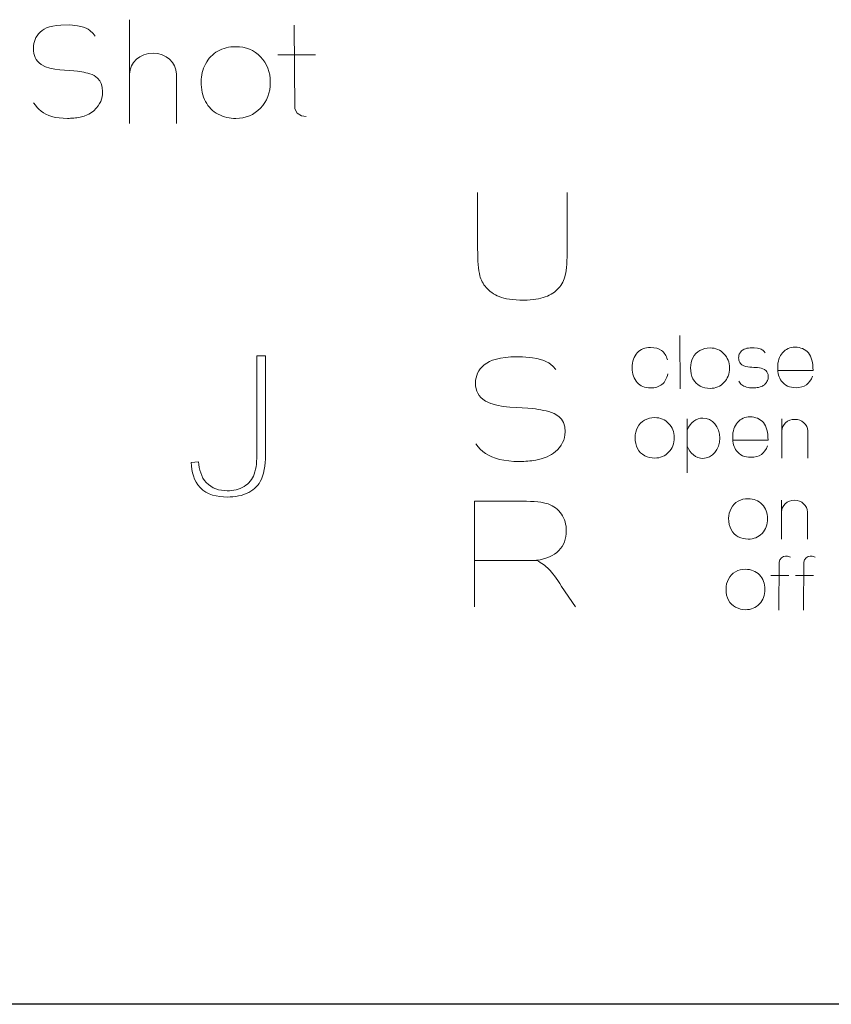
# Model space of a CAD drawing. Header units: millimetres. Extents: x 5 to 192, y 6 to 95.
# Tile 6 of 59: x 40 to 49, y 25 to 36. Entities that reach past the tile are written whole.
import ezdxf

# ---------------------------------------------------------------- set-up
doc = ezdxf.new("R2010")
doc.units = ezdxf.units.MM
doc.header["$MEASUREMENT"] = 0
doc.layers.add('Vrstva 1', color=7, linetype='Continuous')

msp = doc.modelspace()

# ---------------------------------------------------------------- linework, layer by layer
at = {"layer": 'Vrstva 1', "color": 250, "lineweight": 5}
for points, knots in [([(40.562, 35.602), (40.562, 35.602), (40.538, 35.634), (40.538, 35.634), (40.538, 35.634), (40.538, 35.634), (40.503, 35.666), (40.503, 35.666), (40.503, 35.666), (40.503, 35.666), (40.485, 35.678), (40.485, 35.678), (40.485, 35.678), (40.485, 35.678), (40.462, 35.69), (40.462, 35.69), (40.462, 35.69), (40.462, 35.69), (40.434, 35.7), (40.434, 35.7), (40.434, 35.7), (40.434, 35.7), (40.402, 35.71), (40.402, 35.71), (40.402, 35.71), (40.402, 35.71), (40.367, 35.717), (40.367, 35.717), (40.367, 35.717), (40.367, 35.717), (40.282, 35.726), (40.282, 35.726), (40.282, 35.726), (40.282, 35.726), (40.183, 35.725), (40.183, 35.725), (40.183, 35.725), (40.183, 35.725), (40.138, 35.721), (40.138, 35.721), (40.138, 35.721), (40.138, 35.721), (40.097, 35.714), (40.097, 35.714), (40.097, 35.714), (40.097, 35.714), (40.061, 35.705), (40.061, 35.705), (40.061, 35.705), (40.061, 35.705), (40.029, 35.693), (40.029, 35.693), (40.029, 35.693), (40.029, 35.693), (40.002, 35.68), (40.002, 35.68), (40.002, 35.68), (40.002, 35.68), (39.979, 35.664), (39.979, 35.664), (39.979, 35.664), (39.979, 35.664), (39.959, 35.647), (39.959, 35.647), (39.959, 35.647), (39.959, 35.647), (39.941, 35.628), (39.941, 35.628), (39.941, 35.628), (39.941, 35.628), (39.925, 35.608), (39.925, 35.608), (39.925, 35.608), (39.925, 35.608), (39.912, 35.587), (39.912, 35.587), (39.912, 35.587), (39.912, 35.587), (39.902, 35.567), (39.902, 35.567), (39.902, 35.567), (39.902, 35.567), (39.895, 35.545), (39.895, 35.545), (39.895, 35.545), (39.895, 35.545), (39.889, 35.522), (39.889, 35.522), (39.889, 35.522), (39.889, 35.522), (39.886, 35.497), (39.886, 35.497), (39.886, 35.497), (39.886, 35.497), (39.884, 35.471), (39.884, 35.471), (39.884, 35.471), (39.884, 35.471), (39.886, 35.441), (39.886, 35.441), (39.886, 35.441), (39.886, 35.441), (39.89, 35.414), (39.89, 35.414), (39.89, 35.414), (39.89, 35.414), (39.896, 35.39), (39.896, 35.39), (39.896, 35.39), (39.896, 35.39), (39.905, 35.369), (39.905, 35.369), (39.905, 35.369), (39.905, 35.369), (39.916, 35.348), (39.916, 35.348), (39.916, 35.348), (39.916, 35.348), (39.93, 35.329), (39.93, 35.329), (39.93, 35.329), (39.93, 35.329), (39.947, 35.311), (39.947, 35.311), (39.947, 35.311), (39.947, 35.311), (39.968, 35.292), (39.968, 35.292), (39.968, 35.292), (40.087, 35.219), (40.263, 35.233), (40.368, 35.221), (40.368, 35.221), (40.434, 35.208), (40.485, 35.203), (40.55, 35.171), (40.55, 35.171), (40.55, 35.171), (40.588, 35.143), (40.588, 35.143), (40.588, 35.143), (40.588, 35.143), (40.611, 35.115), (40.611, 35.115), (40.611, 35.115), (40.611, 35.115), (40.627, 35.083), (40.627, 35.083), (40.627, 35.083), (40.627, 35.083), (40.638, 35.043), (40.638, 35.043), (40.638, 35.043), (40.638, 35.043), (40.642, 34.992), (40.642, 34.992), (40.642, 34.992), (40.642, 34.992), (40.641, 34.964), (40.641, 34.964), (40.641, 34.964), (40.641, 34.964), (40.637, 34.937), (40.637, 34.937), (40.637, 34.937), (40.637, 34.937), (40.63, 34.912), (40.63, 34.912), (40.63, 34.912), (40.63, 34.912), (40.621, 34.888), (40.621, 34.888), (40.621, 34.888), (40.621, 34.888), (40.609, 34.864), (40.609, 34.864), (40.609, 34.864), (40.609, 34.864), (40.594, 34.84), (40.594, 34.84), (40.594, 34.84), (40.594, 34.84), (40.576, 34.817), (40.576, 34.817), (40.576, 34.817), (40.576, 34.817), (40.542, 34.783), (40.542, 34.783), (40.542, 34.783), (40.52, 34.766), (40.498, 34.752), (40.474, 34.741), (40.474, 34.741), (40.474, 34.741), (40.439, 34.727), (40.439, 34.727), (40.439, 34.727), (40.439, 34.727), (40.395, 34.716), (40.395, 34.716), (40.395, 34.716), (40.372, 34.712), (40.35, 34.708), (40.327, 34.706), (40.327, 34.706), (40.304, 34.704), (40.28, 34.703), (40.257, 34.702), (40.257, 34.702), (40.257, 34.702), (40.209, 34.704), (40.209, 34.704), (40.209, 34.704), (40.209, 34.704), (40.165, 34.708), (40.165, 34.708), (40.165, 34.708), (40.165, 34.708), (40.124, 34.714), (40.124, 34.714), (40.124, 34.714), (40.124, 34.714), (40.087, 34.724), (40.087, 34.724), (40.087, 34.724), (40.087, 34.724), (40.053, 34.735), (40.053, 34.735), (40.053, 34.735), (40.053, 34.735), (40.022, 34.748), (40.022, 34.748), (40.022, 34.748), (40.022, 34.748), (39.994, 34.764), (39.994, 34.764), (39.994, 34.764), (39.994, 34.764), (39.969, 34.782), (39.969, 34.782), (39.969, 34.782), (39.969, 34.782), (39.945, 34.802), (39.945, 34.802), (39.945, 34.802), (39.945, 34.802), (39.924, 34.823), (39.924, 34.823), (39.924, 34.823), (39.924, 34.823), (39.906, 34.846), (39.906, 34.846), (39.906, 34.846), (39.906, 34.846), (39.887, 34.874), (39.887, 34.874)], [0, 0, 0, 0, 0.015625, 0.015625, 0.015625, 0.015625, 0.03125, 0.03125, 0.03125, 0.03125, 0.046875, 0.046875, 0.046875, 0.046875, 0.0625, 0.0625, 0.0625, 0.0625, 0.078125, 0.078125, 0.078125, 0.078125, 0.09375, 0.09375, 0.09375, 0.09375, 0.109375, 0.109375, 0.109375, 0.109375, 0.125, 0.125, 0.125, 0.125, 0.140625, 0.140625, 0.140625, 0.140625, 0.15625, 0.15625, 0.15625, 0.15625, 0.171875, 0.171875, 0.171875, 0.171875, 0.1875, 0.1875, 0.1875, 0.1875, 0.203125, 0.203125, 0.203125, 0.203125, 0.21875, 0.21875, 0.21875, 0.21875, 0.234375, 0.234375, 0.234375, 0.234375, 0.25, 0.25, 0.25, 0.25, 0.265625, 0.265625, 0.265625, 0.265625, 0.28125, 0.28125, 0.28125, 0.28125, 0.296875, 0.296875, 0.296875, 0.296875, 0.3125, 0.3125, 0.3125, 0.3125, 0.328125, 0.328125, 0.328125, 0.328125, 0.34375, 0.34375, 0.34375, 0.34375, 0.359375, 0.359375, 0.359375, 0.359375, 0.375, 0.375, 0.375, 0.375, 0.390625, 0.390625, 0.390625, 0.390625, 0.40625, 0.40625, 0.40625, 0.40625, 0.421875, 0.421875, 0.421875, 0.421875, 0.4375, 0.4375, 0.4375, 0.4375, 0.453125, 0.453125, 0.453125, 0.453125, 0.46875, 0.46875, 0.46875, 0.46875, 0.484375, 0.484375, 0.484375, 0.484375, 0.5, 0.5, 0.5, 0.5, 0.515625, 0.515625, 0.515625, 0.515625, 0.53125, 0.53125, 0.53125, 0.53125, 0.546875, 0.546875, 0.546875, 0.546875, 0.5625, 0.5625, 0.5625, 0.5625, 0.578125, 0.578125, 0.578125, 0.578125, 0.59375, 0.59375, 0.59375, 0.59375, 0.609375, 0.609375, 0.609375, 0.609375, 0.625, 0.625, 0.625, 0.625, 0.640625, 0.640625, 0.640625, 0.640625, 0.65625, 0.65625, 0.65625, 0.65625, 0.671875, 0.671875, 0.671875, 0.671875, 0.6875, 0.6875, 0.6875, 0.6875, 0.703125, 0.703125, 0.703125, 0.703125, 0.71875, 0.71875, 0.71875, 0.71875, 0.734375, 0.734375, 0.734375, 0.734375, 0.75, 0.75, 0.75, 0.75, 0.765625, 0.765625, 0.765625, 0.765625, 0.78125, 0.78125, 0.78125, 0.78125, 0.796875, 0.796875, 0.796875, 0.796875, 0.8125, 0.8125, 0.8125, 0.8125, 0.828125, 0.828125, 0.828125, 0.828125, 0.84375, 0.84375, 0.84375, 0.84375, 0.859375, 0.859375, 0.859375, 0.859375, 0.875, 0.875, 0.875, 0.875, 0.890625, 0.890625, 0.890625, 0.890625, 0.90625, 0.90625, 0.90625, 0.90625, 0.921875, 0.921875, 0.921875, 0.921875, 0.9375, 0.9375, 0.9375, 0.9375, 0.953125, 0.953125, 0.953125, 0.953125, 0.96875, 0.96875, 0.96875, 0.96875, 0.984375, 0.984375, 0.984375, 0.984375, 1, 1, 1, 1]), ([(42.742, 35.725), (42.742, 35.725), (42.746, 34.808), (42.746, 34.808), (42.746, 34.808), (42.746, 34.808), (42.773, 34.761), (42.773, 34.761), (42.773, 34.761), (42.773, 34.761), (42.82, 34.729), (42.82, 34.729), (42.82, 34.729), (42.82, 34.729), (42.873, 34.722), (42.873, 34.722)], [0, 0, 0, 0, 0.25, 0.25, 0.25, 0.25, 0.5, 0.5, 0.5, 0.5, 0.75, 0.75, 0.75, 0.75, 1, 1, 1, 1]), ([(41.722, 35.106), (41.722, 35.172), (41.738, 35.236), (41.77, 35.298), (41.77, 35.298), (41.801, 35.36), (41.846, 35.407), (41.905, 35.439), (41.905, 35.439), (41.963, 35.472), (42.028, 35.488), (42.1, 35.488), (42.1, 35.488), (42.211, 35.488), (42.302, 35.451), (42.373, 35.377), (42.373, 35.377), (42.444, 35.303), (42.479, 35.21), (42.479, 35.097), (42.479, 35.097), (42.479, 34.984), (42.443, 34.89), (42.372, 34.815), (42.372, 34.815), (42.3, 34.74), (42.21, 34.702), (42.101, 34.702), (42.101, 34.702), (42.034, 34.702), (41.97, 34.718), (41.909, 34.749), (41.909, 34.749), (41.848, 34.78), (41.801, 34.826), (41.77, 34.886), (41.77, 34.886), (41.738, 34.946), (41.722, 35.02), (41.722, 35.106)], [0, 0, 0, 0, 0.1, 0.1, 0.1, 0.1, 0.2, 0.2, 0.2, 0.2, 0.3, 0.3, 0.3, 0.3, 0.4, 0.4, 0.4, 0.4, 0.5, 0.5, 0.5, 0.5, 0.6, 0.6, 0.6, 0.6, 0.7, 0.7, 0.7, 0.7, 0.8, 0.8, 0.8, 0.8, 0.9, 0.9, 0.9, 0.9, 1, 1, 1, 1]), ([(40.938, 35.187), (40.938, 35.314), (41.053, 35.418), (41.195, 35.418), (41.195, 35.418), (41.336, 35.418), (41.451, 35.314), (41.451, 35.187)], [0, 0, 0, 0, 0.5, 0.5, 0.5, 0.5, 1, 1, 1, 1]), ([(45.73, 33.891), (45.73, 33.891), (45.73, 33.282), (45.73, 33.282), (45.73, 33.282), (45.73, 33.143), (45.724, 33.045), (45.71, 32.987), (45.71, 32.987), (45.697, 32.93), (45.672, 32.881), (45.636, 32.842), (45.636, 32.842), (45.6, 32.802), (45.552, 32.771), (45.491, 32.747), (45.491, 32.747), (45.431, 32.724), (45.352, 32.712), (45.255, 32.712), (45.255, 32.712), (45.137, 32.712), (45.048, 32.725), (44.987, 32.75), (44.987, 32.75), (44.927, 32.776), (44.879, 32.809), (44.844, 32.85), (44.844, 32.85), (44.808, 32.891), (44.785, 32.934), (44.774, 32.978), (44.774, 32.978), (44.758, 33.045), (44.75, 33.143), (44.75, 33.273), (44.75, 33.273), (44.75, 33.273), (44.75, 33.891), (44.75, 33.891)], [0, 0, 0, 0, 0.1, 0.1, 0.1, 0.1, 0.2, 0.2, 0.2, 0.2, 0.3, 0.3, 0.3, 0.3, 0.4, 0.4, 0.4, 0.4, 0.5, 0.5, 0.5, 0.5, 0.6, 0.6, 0.6, 0.6, 0.7, 0.7, 0.7, 0.7, 0.8, 0.8, 0.8, 0.8, 0.9, 0.9, 0.9, 0.9, 1, 1, 1, 1]), ([(46.833, 31.904), (46.822, 31.853), (46.801, 31.815), (46.769, 31.789), (46.769, 31.789), (46.737, 31.763), (46.695, 31.75), (46.642, 31.75), (46.642, 31.75), (46.581, 31.75), (46.533, 31.77), (46.497, 31.809), (46.497, 31.809), (46.461, 31.848), (46.443, 31.902), (46.443, 31.971), (46.443, 31.971), (46.443, 32.041), (46.461, 32.096), (46.497, 32.135), (46.497, 32.135), (46.533, 32.174), (46.582, 32.193), (46.644, 32.193), (46.644, 32.193), (46.694, 32.193), (46.734, 32.182), (46.764, 32.16), (46.764, 32.16), (46.793, 32.138), (46.815, 32.104), (46.828, 32.058)], [0, 0, 0, 0, 0.125, 0.125, 0.125, 0.125, 0.25, 0.25, 0.25, 0.25, 0.375, 0.375, 0.375, 0.375, 0.5, 0.5, 0.5, 0.5, 0.625, 0.625, 0.625, 0.625, 0.75, 0.75, 0.75, 0.75, 0.875, 0.875, 0.875, 0.875, 1, 1, 1, 1]), ([(47.082, 31.972), (47.082, 32.01), (47.091, 32.046), (47.108, 32.081), (47.108, 32.081), (47.126, 32.115), (47.152, 32.142), (47.185, 32.16), (47.185, 32.16), (47.217, 32.179), (47.254, 32.188), (47.295, 32.188), (47.295, 32.188), (47.357, 32.188), (47.408, 32.167), (47.448, 32.125), (47.448, 32.125), (47.488, 32.084), (47.508, 32.031), (47.508, 31.968), (47.508, 31.968), (47.508, 31.904), (47.488, 31.85), (47.448, 31.808), (47.448, 31.808), (47.407, 31.766), (47.357, 31.745), (47.295, 31.745), (47.295, 31.745), (47.257, 31.745), (47.221, 31.754), (47.187, 31.771), (47.187, 31.771), (47.153, 31.789), (47.126, 31.815), (47.108, 31.849), (47.108, 31.849), (47.091, 31.882), (47.082, 31.924), (47.082, 31.972)], [0, 0, 0, 0, 0.1, 0.1, 0.1, 0.1, 0.2, 0.2, 0.2, 0.2, 0.3, 0.3, 0.3, 0.3, 0.4, 0.4, 0.4, 0.4, 0.5, 0.5, 0.5, 0.5, 0.6, 0.6, 0.6, 0.6, 0.7, 0.7, 0.7, 0.7, 0.8, 0.8, 0.8, 0.8, 0.9, 0.9, 0.9, 0.9, 1, 1, 1, 1]), ([(47.898, 32.136), (47.898, 32.136), (47.888, 32.149), (47.888, 32.149), (47.888, 32.149), (47.888, 32.149), (47.873, 32.163), (47.873, 32.163), (47.873, 32.163), (47.873, 32.163), (47.865, 32.168), (47.865, 32.168), (47.865, 32.168), (47.865, 32.168), (47.855, 32.173), (47.855, 32.173), (47.855, 32.173), (47.855, 32.173), (47.844, 32.178), (47.844, 32.178), (47.844, 32.178), (47.844, 32.178), (47.83, 32.182), (47.83, 32.182), (47.83, 32.182), (47.83, 32.182), (47.815, 32.185), (47.815, 32.185), (47.815, 32.185), (47.815, 32.185), (47.778, 32.189), (47.778, 32.189), (47.778, 32.189), (47.778, 32.189), (47.736, 32.189), (47.736, 32.189), (47.736, 32.189), (47.736, 32.189), (47.717, 32.187), (47.717, 32.187), (47.717, 32.187), (47.717, 32.187), (47.699, 32.184), (47.699, 32.184), (47.699, 32.184), (47.699, 32.184), (47.684, 32.18), (47.684, 32.18), (47.684, 32.18), (47.684, 32.18), (47.67, 32.175), (47.67, 32.175), (47.67, 32.175), (47.67, 32.175), (47.659, 32.169), (47.659, 32.169), (47.659, 32.169), (47.659, 32.169), (47.649, 32.162), (47.649, 32.162), (47.649, 32.162), (47.649, 32.162), (47.64, 32.155), (47.64, 32.155), (47.64, 32.155), (47.64, 32.155), (47.632, 32.147), (47.632, 32.147), (47.632, 32.147), (47.632, 32.147), (47.626, 32.138), (47.626, 32.138), (47.626, 32.138), (47.626, 32.138), (47.62, 32.129), (47.62, 32.129), (47.62, 32.129), (47.62, 32.129), (47.616, 32.121), (47.616, 32.121), (47.616, 32.121), (47.616, 32.121), (47.612, 32.111), (47.612, 32.111), (47.612, 32.111), (47.612, 32.111), (47.61, 32.101), (47.61, 32.101), (47.61, 32.101), (47.61, 32.101), (47.609, 32.091), (47.609, 32.091), (47.609, 32.091), (47.609, 32.091), (47.608, 32.08), (47.608, 32.08), (47.608, 32.08), (47.608, 32.08), (47.609, 32.067), (47.609, 32.067), (47.609, 32.067), (47.609, 32.067), (47.61, 32.055), (47.61, 32.055), (47.61, 32.055), (47.61, 32.055), (47.613, 32.045), (47.613, 32.045), (47.613, 32.045), (47.613, 32.045), (47.617, 32.036), (47.617, 32.036), (47.617, 32.036), (47.617, 32.036), (47.622, 32.027), (47.622, 32.027), (47.622, 32.027), (47.622, 32.027), (47.627, 32.019), (47.627, 32.019), (47.627, 32.019), (47.627, 32.019), (47.635, 32.011), (47.635, 32.011), (47.635, 32.011), (47.635, 32.011), (47.644, 32.003), (47.644, 32.003), (47.644, 32.003), (47.695, 31.972), (47.77, 31.978), (47.815, 31.973), (47.815, 31.973), (47.843, 31.967), (47.865, 31.965), (47.893, 31.951), (47.893, 31.951), (47.893, 31.951), (47.909, 31.939), (47.909, 31.939), (47.909, 31.939), (47.909, 31.939), (47.919, 31.927), (47.919, 31.927), (47.919, 31.927), (47.919, 31.927), (47.926, 31.913), (47.926, 31.913), (47.926, 31.913), (47.926, 31.913), (47.931, 31.896), (47.931, 31.896), (47.931, 31.896), (47.931, 31.896), (47.933, 31.874), (47.933, 31.874), (47.933, 31.874), (47.933, 31.874), (47.932, 31.862), (47.932, 31.862), (47.932, 31.862), (47.932, 31.862), (47.93, 31.851), (47.93, 31.851), (47.93, 31.851), (47.93, 31.851), (47.928, 31.84), (47.928, 31.84), (47.928, 31.84), (47.928, 31.84), (47.924, 31.83), (47.924, 31.83), (47.924, 31.83), (47.924, 31.83), (47.919, 31.819), (47.919, 31.819), (47.919, 31.819), (47.919, 31.819), (47.912, 31.809), (47.912, 31.809), (47.912, 31.809), (47.912, 31.809), (47.904, 31.799), (47.904, 31.799), (47.904, 31.799), (47.904, 31.799), (47.89, 31.785), (47.89, 31.785), (47.89, 31.785), (47.88, 31.778), (47.871, 31.772), (47.861, 31.767), (47.861, 31.767), (47.861, 31.767), (47.846, 31.761), (47.846, 31.761), (47.846, 31.761), (47.846, 31.761), (47.827, 31.756), (47.827, 31.756), (47.827, 31.756), (47.817, 31.754), (47.807, 31.753), (47.798, 31.752), (47.798, 31.752), (47.788, 31.751), (47.778, 31.751), (47.768, 31.75), (47.768, 31.75), (47.768, 31.75), (47.747, 31.751), (47.747, 31.751), (47.747, 31.751), (47.747, 31.751), (47.728, 31.753), (47.728, 31.753), (47.728, 31.753), (47.728, 31.753), (47.711, 31.756), (47.711, 31.756), (47.711, 31.756), (47.711, 31.756), (47.695, 31.759), (47.695, 31.759), (47.695, 31.759), (47.695, 31.759), (47.68, 31.764), (47.68, 31.764), (47.68, 31.764), (47.68, 31.764), (47.667, 31.77), (47.667, 31.77), (47.667, 31.77), (47.667, 31.77), (47.655, 31.777), (47.655, 31.777), (47.655, 31.777), (47.655, 31.777), (47.644, 31.784), (47.644, 31.784), (47.644, 31.784), (47.644, 31.784), (47.634, 31.793), (47.634, 31.793), (47.634, 31.793), (47.634, 31.793), (47.625, 31.802), (47.625, 31.802), (47.625, 31.802), (47.625, 31.802), (47.617, 31.812), (47.617, 31.812), (47.617, 31.812), (47.617, 31.812), (47.609, 31.824), (47.609, 31.824)], [0, 0, 0, 0, 0.015625, 0.015625, 0.015625, 0.015625, 0.03125, 0.03125, 0.03125, 0.03125, 0.046875, 0.046875, 0.046875, 0.046875, 0.0625, 0.0625, 0.0625, 0.0625, 0.078125, 0.078125, 0.078125, 0.078125, 0.09375, 0.09375, 0.09375, 0.09375, 0.109375, 0.109375, 0.109375, 0.109375, 0.125, 0.125, 0.125, 0.125, 0.140625, 0.140625, 0.140625, 0.140625, 0.15625, 0.15625, 0.15625, 0.15625, 0.171875, 0.171875, 0.171875, 0.171875, 0.1875, 0.1875, 0.1875, 0.1875, 0.203125, 0.203125, 0.203125, 0.203125, 0.21875, 0.21875, 0.21875, 0.21875, 0.234375, 0.234375, 0.234375, 0.234375, 0.25, 0.25, 0.25, 0.25, 0.265625, 0.265625, 0.265625, 0.265625, 0.28125, 0.28125, 0.28125, 0.28125, 0.296875, 0.296875, 0.296875, 0.296875, 0.3125, 0.3125, 0.3125, 0.3125, 0.328125, 0.328125, 0.328125, 0.328125, 0.34375, 0.34375, 0.34375, 0.34375, 0.359375, 0.359375, 0.359375, 0.359375, 0.375, 0.375, 0.375, 0.375, 0.390625, 0.390625, 0.390625, 0.390625, 0.40625, 0.40625, 0.40625, 0.40625, 0.421875, 0.421875, 0.421875, 0.421875, 0.4375, 0.4375, 0.4375, 0.4375, 0.453125, 0.453125, 0.453125, 0.453125, 0.46875, 0.46875, 0.46875, 0.46875, 0.484375, 0.484375, 0.484375, 0.484375, 0.5, 0.5, 0.5, 0.5, 0.515625, 0.515625, 0.515625, 0.515625, 0.53125, 0.53125, 0.53125, 0.53125, 0.546875, 0.546875, 0.546875, 0.546875, 0.5625, 0.5625, 0.5625, 0.5625, 0.578125, 0.578125, 0.578125, 0.578125, 0.59375, 0.59375, 0.59375, 0.59375, 0.609375, 0.609375, 0.609375, 0.609375, 0.625, 0.625, 0.625, 0.625, 0.640625, 0.640625, 0.640625, 0.640625, 0.65625, 0.65625, 0.65625, 0.65625, 0.671875, 0.671875, 0.671875, 0.671875, 0.6875, 0.6875, 0.6875, 0.6875, 0.703125, 0.703125, 0.703125, 0.703125, 0.71875, 0.71875, 0.71875, 0.71875, 0.734375, 0.734375, 0.734375, 0.734375, 0.75, 0.75, 0.75, 0.75, 0.765625, 0.765625, 0.765625, 0.765625, 0.78125, 0.78125, 0.78125, 0.78125, 0.796875, 0.796875, 0.796875, 0.796875, 0.8125, 0.8125, 0.8125, 0.8125, 0.828125, 0.828125, 0.828125, 0.828125, 0.84375, 0.84375, 0.84375, 0.84375, 0.859375, 0.859375, 0.859375, 0.859375, 0.875, 0.875, 0.875, 0.875, 0.890625, 0.890625, 0.890625, 0.890625, 0.90625, 0.90625, 0.90625, 0.90625, 0.921875, 0.921875, 0.921875, 0.921875, 0.9375, 0.9375, 0.9375, 0.9375, 0.953125, 0.953125, 0.953125, 0.953125, 0.96875, 0.96875, 0.96875, 0.96875, 0.984375, 0.984375, 0.984375, 0.984375, 1, 1, 1, 1]), ([(48.417, 31.879), (48.403, 31.838), (48.381, 31.807), (48.35, 31.785), (48.35, 31.785), (48.32, 31.764), (48.282, 31.753), (48.237, 31.753), (48.237, 31.753), (48.165, 31.753), (48.112, 31.777), (48.077, 31.825), (48.077, 31.825), (48.05, 31.864), (48.036, 31.913), (48.036, 31.971), (48.036, 31.971), (48.036, 32.041), (48.054, 32.097), (48.09, 32.136), (48.09, 32.136), (48.126, 32.176), (48.171, 32.196), (48.226, 32.196), (48.226, 32.196), (48.288, 32.196), (48.336, 32.175), (48.372, 32.133), (48.372, 32.133), (48.407, 32.092), (48.424, 32.028), (48.423, 31.942), (48.423, 31.942), (48.423, 31.942), (48.037, 31.942), (48.037, 31.942)], [0, 0, 0, 0, 0.111111, 0.111111, 0.111111, 0.111111, 0.222222, 0.222222, 0.222222, 0.222222, 0.333333, 0.333333, 0.333333, 0.333333, 0.444444, 0.444444, 0.444444, 0.444444, 0.555556, 0.555556, 0.555556, 0.555556, 0.666667, 0.666667, 0.666667, 0.666667, 0.777778, 0.777778, 0.777778, 0.777778, 0.888889, 0.888889, 0.888889, 0.888889, 1, 1, 1, 1]), ([(41.612, 30.932), (41.616, 30.834), (41.64, 30.731), (41.71, 30.659), (41.71, 30.659), (41.788, 30.578), (41.898, 30.555), (42.009, 30.555), (42.009, 30.555), (42.091, 30.555), (42.171, 30.569), (42.244, 30.606), (42.244, 30.606), (42.306, 30.639), (42.352, 30.686), (42.381, 30.749), (42.381, 30.749), (42.42, 30.834), (42.427, 30.952), (42.427, 31.044), (42.427, 31.044), (42.427, 31.044), (42.427, 32.101), (42.427, 32.101), (42.427, 32.101), (42.427, 32.101), (42.331, 32.101), (42.331, 32.101), (42.331, 32.101), (42.331, 32.101), (42.331, 31.031), (42.331, 31.031), (42.331, 31.031), (42.331, 30.961), (42.327, 30.872), (42.303, 30.805), (42.303, 30.805), (42.283, 30.748), (42.244, 30.703), (42.191, 30.671), (42.191, 30.671), (42.136, 30.637), (42.073, 30.624), (42.008, 30.624), (42.008, 30.624), (41.919, 30.624), (41.838, 30.65), (41.777, 30.713), (41.777, 30.713), (41.722, 30.771), (41.7, 30.86), (41.691, 30.942), (41.691, 30.942), (41.691, 30.942), (41.612, 30.932), (41.612, 30.932)], [0, 0, 0, 0, 0.071429, 0.071429, 0.071429, 0.071429, 0.142857, 0.142857, 0.142857, 0.142857, 0.214286, 0.214286, 0.214286, 0.214286, 0.285714, 0.285714, 0.285714, 0.285714, 0.357143, 0.357143, 0.357143, 0.357143, 0.428571, 0.428571, 0.428571, 0.428571, 0.5, 0.5, 0.5, 0.5, 0.571429, 0.571429, 0.571429, 0.571429, 0.642857, 0.642857, 0.642857, 0.642857, 0.714286, 0.714286, 0.714286, 0.714286, 0.785714, 0.785714, 0.785714, 0.785714, 0.857143, 0.857143, 0.857143, 0.857143, 0.928571, 0.928571, 0.928571, 0.928571, 1, 1, 1, 1]), ([(45.605, 31.952), (45.605, 31.952), (45.573, 31.988), (45.573, 31.988), (45.573, 31.988), (45.573, 31.988), (45.528, 32.024), (45.528, 32.024), (45.528, 32.024), (45.528, 32.024), (45.504, 32.037), (45.504, 32.037), (45.504, 32.037), (45.504, 32.037), (45.474, 32.05), (45.474, 32.05), (45.474, 32.05), (45.474, 32.05), (45.439, 32.062), (45.439, 32.062), (45.439, 32.062), (45.439, 32.062), (45.398, 32.072), (45.398, 32.072), (45.398, 32.072), (45.398, 32.072), (45.352, 32.081), (45.352, 32.081), (45.352, 32.081), (45.352, 32.081), (45.241, 32.091), (45.241, 32.091), (45.241, 32.091), (45.241, 32.091), (45.114, 32.09), (45.114, 32.09), (45.114, 32.09), (45.114, 32.09), (45.055, 32.085), (45.055, 32.085), (45.055, 32.085), (45.055, 32.085), (45.002, 32.077), (45.002, 32.077), (45.002, 32.077), (45.002, 32.077), (44.955, 32.067), (44.955, 32.067), (44.955, 32.067), (44.955, 32.067), (44.914, 32.054), (44.914, 32.054), (44.914, 32.054), (44.914, 32.054), (44.879, 32.039), (44.879, 32.039), (44.879, 32.039), (44.879, 32.039), (44.849, 32.022), (44.849, 32.022), (44.849, 32.022), (44.849, 32.022), (44.823, 32.003), (44.823, 32.003), (44.823, 32.003), (44.823, 32.003), (44.799, 31.981), (44.799, 31.981), (44.799, 31.981), (44.799, 31.981), (44.779, 31.959), (44.779, 31.959), (44.779, 31.959), (44.779, 31.959), (44.763, 31.936), (44.763, 31.936), (44.763, 31.936), (44.763, 31.936), (44.75, 31.912), (44.75, 31.912), (44.75, 31.912), (44.75, 31.912), (44.74, 31.888), (44.74, 31.888), (44.74, 31.888), (44.74, 31.888), (44.732, 31.862), (44.732, 31.862), (44.732, 31.862), (44.732, 31.862), (44.728, 31.835), (44.728, 31.835), (44.728, 31.835), (44.728, 31.835), (44.726, 31.805), (44.726, 31.805), (44.726, 31.805), (44.726, 31.805), (44.728, 31.772), (44.728, 31.772), (44.728, 31.772), (44.728, 31.772), (44.733, 31.742), (44.733, 31.742), (44.733, 31.742), (44.733, 31.742), (44.742, 31.715), (44.742, 31.715), (44.742, 31.715), (44.742, 31.715), (44.753, 31.691), (44.753, 31.691), (44.753, 31.691), (44.753, 31.691), (44.767, 31.668), (44.767, 31.668), (44.767, 31.668), (44.767, 31.668), (44.785, 31.646), (44.785, 31.646), (44.785, 31.646), (44.785, 31.646), (44.807, 31.626), (44.807, 31.626), (44.807, 31.626), (44.807, 31.626), (44.835, 31.605), (44.835, 31.605), (44.835, 31.605), (44.989, 31.523), (45.217, 31.539), (45.353, 31.525), (45.353, 31.525), (45.438, 31.51), (45.505, 31.504), (45.589, 31.469), (45.589, 31.469), (45.589, 31.469), (45.638, 31.438), (45.638, 31.438), (45.638, 31.438), (45.638, 31.438), (45.668, 31.407), (45.668, 31.407), (45.668, 31.407), (45.668, 31.407), (45.689, 31.37), (45.689, 31.37), (45.689, 31.37), (45.689, 31.37), (45.703, 31.325), (45.703, 31.325), (45.703, 31.325), (45.703, 31.325), (45.708, 31.268), (45.708, 31.268), (45.708, 31.268), (45.708, 31.268), (45.706, 31.237), (45.706, 31.237), (45.706, 31.237), (45.706, 31.237), (45.701, 31.207), (45.701, 31.207), (45.701, 31.207), (45.701, 31.207), (45.693, 31.179), (45.693, 31.179), (45.693, 31.179), (45.693, 31.179), (45.681, 31.152), (45.681, 31.152), (45.681, 31.152), (45.681, 31.152), (45.666, 31.125), (45.666, 31.125), (45.666, 31.125), (45.666, 31.125), (45.646, 31.098), (45.646, 31.098), (45.646, 31.098), (45.646, 31.098), (45.623, 31.072), (45.623, 31.072), (45.623, 31.072), (45.623, 31.072), (45.579, 31.034), (45.579, 31.034), (45.579, 31.034), (45.55, 31.015), (45.521, 31), (45.49, 30.987), (45.49, 30.987), (45.49, 30.987), (45.445, 30.972), (45.445, 30.972), (45.445, 30.972), (45.445, 30.972), (45.387, 30.959), (45.387, 30.959), (45.387, 30.959), (45.358, 30.955), (45.329, 30.951), (45.3, 30.948), (45.3, 30.948), (45.27, 30.946), (45.24, 30.945), (45.209, 30.944), (45.209, 30.944), (45.209, 30.944), (45.147, 30.946), (45.147, 30.946), (45.147, 30.946), (45.147, 30.946), (45.09, 30.95), (45.09, 30.95), (45.09, 30.95), (45.09, 30.95), (45.037, 30.958), (45.037, 30.958), (45.037, 30.958), (45.037, 30.958), (44.989, 30.968), (44.989, 30.968), (44.989, 30.968), (44.989, 30.968), (44.945, 30.981), (44.945, 30.981), (44.945, 30.981), (44.945, 30.981), (44.905, 30.996), (44.905, 30.996), (44.905, 30.996), (44.905, 30.996), (44.868, 31.013), (44.868, 31.013), (44.868, 31.013), (44.868, 31.013), (44.835, 31.033), (44.835, 31.033), (44.835, 31.033), (44.835, 31.033), (44.805, 31.055), (44.805, 31.055), (44.805, 31.055), (44.805, 31.055), (44.778, 31.079), (44.778, 31.079), (44.778, 31.079), (44.778, 31.079), (44.754, 31.105), (44.754, 31.105), (44.754, 31.105), (44.754, 31.105), (44.73, 31.136), (44.73, 31.136)], [0, 0, 0, 0, 0.015625, 0.015625, 0.015625, 0.015625, 0.03125, 0.03125, 0.03125, 0.03125, 0.046875, 0.046875, 0.046875, 0.046875, 0.0625, 0.0625, 0.0625, 0.0625, 0.078125, 0.078125, 0.078125, 0.078125, 0.09375, 0.09375, 0.09375, 0.09375, 0.109375, 0.109375, 0.109375, 0.109375, 0.125, 0.125, 0.125, 0.125, 0.140625, 0.140625, 0.140625, 0.140625, 0.15625, 0.15625, 0.15625, 0.15625, 0.171875, 0.171875, 0.171875, 0.171875, 0.1875, 0.1875, 0.1875, 0.1875, 0.203125, 0.203125, 0.203125, 0.203125, 0.21875, 0.21875, 0.21875, 0.21875, 0.234375, 0.234375, 0.234375, 0.234375, 0.25, 0.25, 0.25, 0.25, 0.265625, 0.265625, 0.265625, 0.265625, 0.28125, 0.28125, 0.28125, 0.28125, 0.296875, 0.296875, 0.296875, 0.296875, 0.3125, 0.3125, 0.3125, 0.3125, 0.328125, 0.328125, 0.328125, 0.328125, 0.34375, 0.34375, 0.34375, 0.34375, 0.359375, 0.359375, 0.359375, 0.359375, 0.375, 0.375, 0.375, 0.375, 0.390625, 0.390625, 0.390625, 0.390625, 0.40625, 0.40625, 0.40625, 0.40625, 0.421875, 0.421875, 0.421875, 0.421875, 0.4375, 0.4375, 0.4375, 0.4375, 0.453125, 0.453125, 0.453125, 0.453125, 0.46875, 0.46875, 0.46875, 0.46875, 0.484375, 0.484375, 0.484375, 0.484375, 0.5, 0.5, 0.5, 0.5, 0.515625, 0.515625, 0.515625, 0.515625, 0.53125, 0.53125, 0.53125, 0.53125, 0.546875, 0.546875, 0.546875, 0.546875, 0.5625, 0.5625, 0.5625, 0.5625, 0.578125, 0.578125, 0.578125, 0.578125, 0.59375, 0.59375, 0.59375, 0.59375, 0.609375, 0.609375, 0.609375, 0.609375, 0.625, 0.625, 0.625, 0.625, 0.640625, 0.640625, 0.640625, 0.640625, 0.65625, 0.65625, 0.65625, 0.65625, 0.671875, 0.671875, 0.671875, 0.671875, 0.6875, 0.6875, 0.6875, 0.6875, 0.703125, 0.703125, 0.703125, 0.703125, 0.71875, 0.71875, 0.71875, 0.71875, 0.734375, 0.734375, 0.734375, 0.734375, 0.75, 0.75, 0.75, 0.75, 0.765625, 0.765625, 0.765625, 0.765625, 0.78125, 0.78125, 0.78125, 0.78125, 0.796875, 0.796875, 0.796875, 0.796875, 0.8125, 0.8125, 0.8125, 0.8125, 0.828125, 0.828125, 0.828125, 0.828125, 0.84375, 0.84375, 0.84375, 0.84375, 0.859375, 0.859375, 0.859375, 0.859375, 0.875, 0.875, 0.875, 0.875, 0.890625, 0.890625, 0.890625, 0.890625, 0.90625, 0.90625, 0.90625, 0.90625, 0.921875, 0.921875, 0.921875, 0.921875, 0.9375, 0.9375, 0.9375, 0.9375, 0.953125, 0.953125, 0.953125, 0.953125, 0.96875, 0.96875, 0.96875, 0.96875, 0.984375, 0.984375, 0.984375, 0.984375, 1, 1, 1, 1]), ([(46.475, 31.209), (46.475, 31.247), (46.484, 31.283), (46.502, 31.318), (46.502, 31.318), (46.52, 31.352), (46.545, 31.379), (46.578, 31.397), (46.578, 31.397), (46.611, 31.416), (46.648, 31.425), (46.688, 31.425), (46.688, 31.425), (46.751, 31.425), (46.802, 31.404), (46.842, 31.362), (46.842, 31.362), (46.882, 31.321), (46.902, 31.268), (46.902, 31.204), (46.902, 31.204), (46.902, 31.14), (46.882, 31.087), (46.842, 31.045), (46.842, 31.045), (46.801, 31.003), (46.75, 30.982), (46.689, 30.982), (46.689, 30.982), (46.651, 30.982), (46.615, 30.991), (46.581, 31.008), (46.581, 31.008), (46.546, 31.026), (46.52, 31.052), (46.502, 31.085), (46.502, 31.085), (46.484, 31.119), (46.475, 31.161), (46.475, 31.209)], [0, 0, 0, 0, 0.1, 0.1, 0.1, 0.1, 0.2, 0.2, 0.2, 0.2, 0.3, 0.3, 0.3, 0.3, 0.4, 0.4, 0.4, 0.4, 0.5, 0.5, 0.5, 0.5, 0.6, 0.6, 0.6, 0.6, 0.7, 0.7, 0.7, 0.7, 0.8, 0.8, 0.8, 0.8, 0.9, 0.9, 0.9, 0.9, 1, 1, 1, 1]), ([(47.048, 31.293), (47.078, 31.371), (47.144, 31.42), (47.217, 31.42), (47.217, 31.42), (47.32, 31.42), (47.403, 31.322), (47.403, 31.2), (47.403, 31.2), (47.403, 31.078), (47.32, 30.979), (47.217, 30.979), (47.217, 30.979), (47.142, 30.979), (47.074, 31.032), (47.045, 31.114)], [0, 0, 0, 0, 0.25, 0.25, 0.25, 0.25, 0.5, 0.5, 0.5, 0.5, 0.75, 0.75, 0.75, 0.75, 1, 1, 1, 1]), ([(47.924, 31.116), (47.91, 31.075), (47.888, 31.043), (47.857, 31.022), (47.857, 31.022), (47.827, 31.001), (47.789, 30.99), (47.744, 30.99), (47.744, 30.99), (47.672, 30.99), (47.619, 31.014), (47.584, 31.062), (47.584, 31.062), (47.557, 31.101), (47.543, 31.149), (47.543, 31.208), (47.543, 31.208), (47.543, 31.278), (47.561, 31.333), (47.597, 31.373), (47.597, 31.373), (47.633, 31.413), (47.678, 31.433), (47.733, 31.433), (47.733, 31.433), (47.794, 31.433), (47.843, 31.412), (47.879, 31.37), (47.879, 31.37), (47.914, 31.329), (47.931, 31.265), (47.93, 31.179), (47.93, 31.179), (47.93, 31.179), (47.544, 31.179), (47.544, 31.179)], [0, 0, 0, 0, 0.111111, 0.111111, 0.111111, 0.111111, 0.222222, 0.222222, 0.222222, 0.222222, 0.333333, 0.333333, 0.333333, 0.333333, 0.444444, 0.444444, 0.444444, 0.444444, 0.555556, 0.555556, 0.555556, 0.555556, 0.666667, 0.666667, 0.666667, 0.666667, 0.777778, 0.777778, 0.777778, 0.777778, 0.888889, 0.888889, 0.888889, 0.888889, 1, 1, 1, 1]), ([(48.082, 31.279), (48.082, 31.349), (48.145, 31.406), (48.223, 31.406), (48.223, 31.406), (48.301, 31.406), (48.365, 31.349), (48.365, 31.279)], [0, 0, 0, 0, 0.5, 0.5, 0.5, 0.5, 1, 1, 1, 1]), ([(47.499, 30.322), (47.499, 30.359), (47.508, 30.395), (47.526, 30.43), (47.526, 30.43), (47.544, 30.465), (47.569, 30.491), (47.602, 30.509), (47.602, 30.509), (47.635, 30.528), (47.672, 30.537), (47.712, 30.537), (47.712, 30.537), (47.775, 30.537), (47.826, 30.516), (47.866, 30.475), (47.866, 30.475), (47.906, 30.433), (47.926, 30.38), (47.926, 30.317), (47.926, 30.317), (47.926, 30.253), (47.906, 30.2), (47.865, 30.157), (47.865, 30.157), (47.825, 30.115), (47.774, 30.094), (47.713, 30.094), (47.713, 30.094), (47.675, 30.094), (47.639, 30.103), (47.605, 30.121), (47.605, 30.121), (47.57, 30.138), (47.544, 30.164), (47.526, 30.198), (47.526, 30.198), (47.508, 30.232), (47.499, 30.273), (47.499, 30.322)], [0, 0, 0, 0, 0.1, 0.1, 0.1, 0.1, 0.2, 0.2, 0.2, 0.2, 0.3, 0.3, 0.3, 0.3, 0.4, 0.4, 0.4, 0.4, 0.5, 0.5, 0.5, 0.5, 0.6, 0.6, 0.6, 0.6, 0.7, 0.7, 0.7, 0.7, 0.8, 0.8, 0.8, 0.8, 0.9, 0.9, 0.9, 0.9, 1, 1, 1, 1]), ([(44.714, 29.351), (44.714, 29.351), (44.714, 30.51), (44.714, 30.51), (44.714, 30.51), (44.714, 30.51), (45.237, 30.51), (45.237, 30.51), (45.237, 30.51), (45.369, 30.51), (45.464, 30.499), (45.524, 30.479), (45.524, 30.479), (45.583, 30.458), (45.631, 30.421), (45.667, 30.368), (45.667, 30.368), (45.703, 30.314), (45.721, 30.253), (45.721, 30.185), (45.721, 30.185), (45.721, 30.098), (45.693, 30.026), (45.639, 29.969), (45.639, 29.969), (45.585, 29.913), (45.504, 29.877), (45.396, 29.862), (45.396, 29.862), (45.45, 29.833), (45.494, 29.8), (45.529, 29.765), (45.529, 29.765), (45.564, 29.73), (45.611, 29.667), (45.67, 29.577), (45.67, 29.577), (45.67, 29.577), (45.82, 29.351), (45.82, 29.351)], [0, 0, 0, 0, 0.1, 0.1, 0.1, 0.1, 0.2, 0.2, 0.2, 0.2, 0.3, 0.3, 0.3, 0.3, 0.4, 0.4, 0.4, 0.4, 0.5, 0.5, 0.5, 0.5, 0.6, 0.6, 0.6, 0.6, 0.7, 0.7, 0.7, 0.7, 0.8, 0.8, 0.8, 0.8, 0.9, 0.9, 0.9, 0.9, 1, 1, 1, 1]), ([(48.078, 30.391), (48.078, 30.462), (48.141, 30.519), (48.22, 30.519), (48.22, 30.519), (48.298, 30.519), (48.361, 30.462), (48.361, 30.391)], [0, 0, 0, 0, 0.5, 0.5, 0.5, 0.5, 1, 1, 1, 1]), ([(48.05, 29.317), (48.05, 29.317), (48.054, 29.841), (48.054, 29.841), (48.054, 29.841), (48.054, 29.841), (48.061, 29.868), (48.061, 29.868), (48.061, 29.868), (48.061, 29.868), (48.077, 29.89), (48.077, 29.89), (48.077, 29.89), (48.077, 29.89), (48.1, 29.902), (48.1, 29.902), (48.1, 29.902), (48.1, 29.902), (48.122, 29.906), (48.122, 29.906), (48.122, 29.906), (48.122, 29.906), (48.143, 29.906), (48.143, 29.906), (48.143, 29.906), (48.143, 29.906), (48.176, 29.895), (48.176, 29.895)], [0, 0, 0, 0, 0.142857, 0.142857, 0.142857, 0.142857, 0.285714, 0.285714, 0.285714, 0.285714, 0.428571, 0.428571, 0.428571, 0.428571, 0.571429, 0.571429, 0.571429, 0.571429, 0.714286, 0.714286, 0.714286, 0.714286, 0.857143, 0.857143, 0.857143, 0.857143, 1, 1, 1, 1]), ([(48.32, 29.317), (48.32, 29.317), (48.324, 29.841), (48.324, 29.841), (48.324, 29.841), (48.324, 29.841), (48.331, 29.868), (48.331, 29.868), (48.331, 29.868), (48.331, 29.868), (48.347, 29.89), (48.347, 29.89), (48.347, 29.89), (48.347, 29.89), (48.37, 29.902), (48.37, 29.902), (48.37, 29.902), (48.37, 29.902), (48.392, 29.906), (48.392, 29.906), (48.392, 29.906), (48.392, 29.906), (48.412, 29.906), (48.412, 29.906), (48.412, 29.906), (48.412, 29.906), (48.446, 29.895), (48.446, 29.895)], [0, 0, 0, 0, 0.142857, 0.142857, 0.142857, 0.142857, 0.285714, 0.285714, 0.285714, 0.285714, 0.428571, 0.428571, 0.428571, 0.428571, 0.571429, 0.571429, 0.571429, 0.571429, 0.714286, 0.714286, 0.714286, 0.714286, 0.857143, 0.857143, 0.857143, 0.857143, 1, 1, 1, 1]), ([(47.47, 29.549), (47.47, 29.586), (47.479, 29.622), (47.497, 29.657), (47.497, 29.657), (47.515, 29.692), (47.54, 29.718), (47.573, 29.737), (47.573, 29.737), (47.606, 29.755), (47.642, 29.764), (47.683, 29.764), (47.683, 29.764), (47.745, 29.764), (47.797, 29.743), (47.837, 29.702), (47.837, 29.702), (47.877, 29.66), (47.897, 29.607), (47.897, 29.544), (47.897, 29.544), (47.897, 29.48), (47.876, 29.427), (47.836, 29.385), (47.836, 29.385), (47.796, 29.342), (47.745, 29.321), (47.684, 29.321), (47.684, 29.321), (47.646, 29.321), (47.61, 29.33), (47.575, 29.348), (47.575, 29.348), (47.541, 29.365), (47.515, 29.391), (47.497, 29.425), (47.497, 29.425), (47.479, 29.459), (47.47, 29.5), (47.47, 29.549)], [0, 0, 0, 0, 0.1, 0.1, 0.1, 0.1, 0.2, 0.2, 0.2, 0.2, 0.3, 0.3, 0.3, 0.3, 0.4, 0.4, 0.4, 0.4, 0.5, 0.5, 0.5, 0.5, 0.6, 0.6, 0.6, 0.6, 0.7, 0.7, 0.7, 0.7, 0.8, 0.8, 0.8, 0.8, 0.9, 0.9, 0.9, 0.9, 1, 1, 1, 1])]:
    msp.add_open_spline(points, degree=3, knots=knots, dxfattribs=at)
for points in [[(40.938, 35.783), (40.938, 35.783), (40.938, 34.647), (40.938, 34.647)], [(42.561, 35.4), (42.561, 35.4), (42.974, 35.4), (42.974, 35.4)], [(41.451, 35.195), (41.451, 35.195), (41.451, 34.647), (41.451, 34.647)], [(46.966, 32.326), (46.966, 32.326), (46.967, 31.739), (46.967, 31.739)], [(47.046, 31.41), (47.046, 31.41), (47.046, 30.822), (47.046, 30.822)], [(48.082, 31.41), (48.082, 31.41), (48.082, 30.981), (48.082, 30.981)], [(48.365, 31.284), (48.365, 31.284), (48.365, 30.981), (48.365, 30.981)], [(48.078, 30.522), (48.078, 30.522), (48.078, 30.093), (48.078, 30.093)], [(48.361, 30.396), (48.361, 30.396), (48.361, 30.093), (48.361, 30.093)], [(45.407, 29.86), (45.407, 29.86), (44.712, 29.86), (44.712, 29.86)], [(47.96, 29.694), (47.96, 29.694), (48.157, 29.694), (48.157, 29.694)], [(48.23, 29.694), (48.23, 29.694), (48.427, 29.694), (48.427, 29.694)]]:
    msp.add_open_spline(points, degree=3, dxfattribs=at)
at = {"layer": 'Vrstva 1', "lineweight": 25}
msp.add_open_spline([(67.326, 24.999), (67.326, 24.999), (32.155, 24.999), (32.155, 24.999)], degree=3, dxfattribs=at)

doc.saveas('drawing.dxf')
